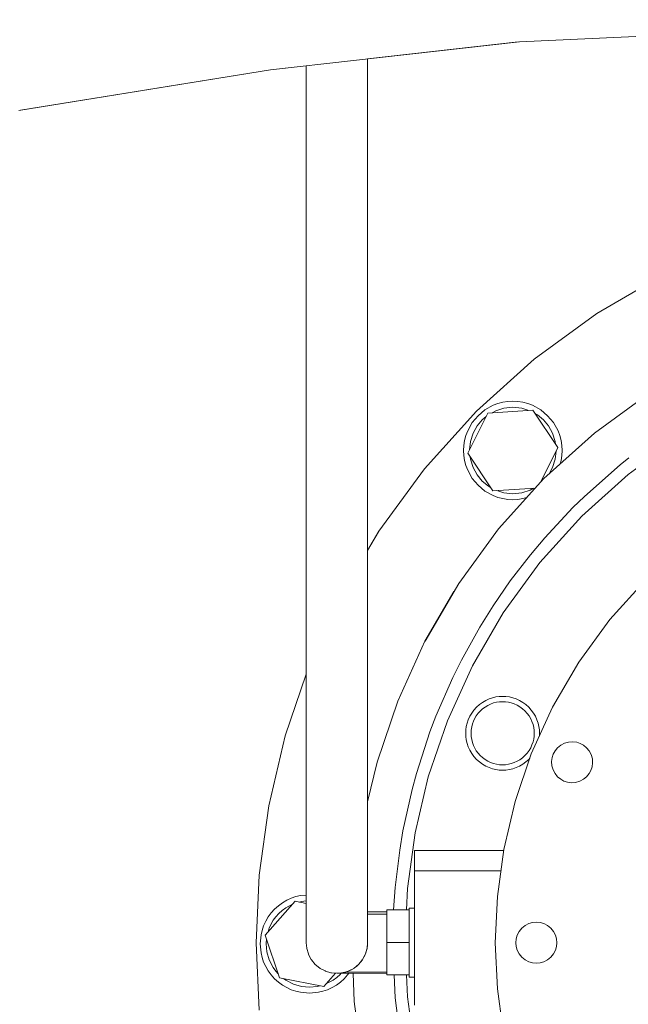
# Model space of a CAD drawing. Header units: millimetres. Extents: x -530 to 575, y -491 to 509.
# Tile 5 of 12: x -241 to -93, y -281 to -41. Entities that reach past the tile are written whole.
import ezdxf

# ---------------------------------------------------------------- set-up
doc = ezdxf.new("R2010")
doc.units = ezdxf.units.MM
doc.header["$MEASUREMENT"] = 0
doc.layers.add('MATERIAL 1', color=251, linetype='Continuous', true_color=0x505050)
doc.layers.add('MATERIAL 2', color=5, linetype='Continuous', true_color=0x0000ff)

msp = doc.modelspace()

# ---------------------------------------------------------------- linework, layer by layer
at = {"layer": 'MATERIAL 1', "color": 251, "linetype": 'Continuous', "lineweight": 0, "true_color": 0x505050}
for p, q in [((0, -41.14), (-119.06, -46.5)), ((-119.06, -46.5), (-179.8, -53.39)), ((-119.41, -46.54), (-156.12, -50.71)), ((-171.07, -52.4), (-179.8, -53.39)), ((-171.07, -85.18), (-171.07, -52.4)), ((-156.12, -50.71), (-156.12, -85.18)), ((-179.8, -53.39), (-241.1, -63.26)), ((-240.72, -63.2), (-179.8, -53.39)), ((-171.07, -126.94), (-171.07, -85.18)), ((-156.12, -85.18), (-156.12, -126.94)), ((-171.07, -160.71), (-171.07, -126.94)), ((-156.12, -126.94), (-156.12, -160.71)), ((-171.07, -174.9), (-171.07, -160.71)), ((-156.12, -160.71), (-156.12, -174.9)), ((-171.07, -187.45), (-171.07, -174.9)), ((-156.12, -174.9), (-156.12, -187.45)), ((-171.07, -198.47), (-171.07, -187.45)), ((-156.12, -187.45), (-156.12, -198.47)), ((-171.07, -208.1), (-171.07, -198.47)), ((-156.12, -198.47), (-156.12, -208.1)), ((-171.07, -216.45), (-171.07, -208.1)), ((-156.12, -208.1), (-156.12, -216.45)), ((-171.07, -223.64), (-171.07, -216.45)), ((-156.12, -216.45), (-156.12, -223.64)), ((-171.07, -229.78), (-171.07, -223.64)), ((-156.12, -223.64), (-156.12, -229.78)), ((-171.07, -234.98), (-171.07, -229.78)), ((-156.12, -229.78), (-156.12, -234.98)), ((-171.07, -239.35), (-171.07, -234.98)), ((-156.12, -234.98), (-156.12, -239.35)), ((-171.07, -243), (-171.07, -239.35)), ((-156.12, -239.35), (-156.12, -243)), ((-171.07, -246.01), (-171.07, -243)), ((-156.12, -243), (-156.12, -246.01)), ((-171.07, -248.51), (-171.07, -246.01)), ((-156.12, -246.01), (-156.12, -248.51)), ((-171.07, -252.34), (-171.07, -248.51)), ((-156.12, -248.51), (-156.12, -252.34)), ((-171.07, -258.22), (-171.07, -252.34)), ((-156.12, -252.34), (-156.12, -258.22)), ((-171.07, -261.13), (-171.07, -258.22)), ((-156.12, -258.22), (-156.12, -261.13)), ((-156.12, -258.66), (-151.46, -258.66)), ((-156.12, -259.19), (-151.46, -259.19)), ((-171.07, -263.66), (-171.07, -261.13)), ((-156.12, -261.13), (-156.12, -263.66)), ((-171.07, -265.46), (-171.07, -263.66)), ((-156.12, -263.66), (-156.12, -265.46)), ((-171.07, -266.14), (-171.07, -265.46)), ((-170.94, -267.5), (-171.07, -266.14)), ((-156.12, -266.14), (-156.24, -267.5)), ((-156.15, -266.86), (-156.12, -266.14)), ((-156.12, -265.46), (-156.12, -266.14)), ((-156.12, -266.14), (-156.12, -266.14)), ((-156.12, -266.14), (-156.12, -266.14)), ((-156.12, -266.14), (-156.12, -266.14)), ((-170.94, -267.5), (-170.94, -267.5)), ((-170.94, -267.5), (-170.94, -267.5)), ((-170.94, -267.5), (-170.92, -267.59)), ((-170.92, -267.59), (-170.92, -267.59)), ((-170.54, -268.89), (-170.92, -267.59)), ((-170.92, -267.59), (-170.92, -267.59)), ((-156.64, -268.89), (-156.26, -267.59)), ((-156.44, -268.3), (-156.64, -268.89)), ((-156.44, -268.3), (-156.27, -267.62)), ((-156.44, -268.3), (-156.44, -268.3)), ((-156.24, -267.5), (-156.26, -267.59)), ((-156.26, -267.59), (-156.26, -267.59)), ((-156.26, -267.59), (-156.26, -267.59)), ((-156.24, -267.5), (-156.15, -266.86)), ((-156.24, -267.5), (-156.24, -267.5)), ((-156.24, -267.5), (-156.24, -267.5)), ((-156.15, -266.86), (-156.15, -266.86)), ((-170.54, -268.89), (-170.56, -268.84)), ((-170.55, -268.88), (-170.54, -268.89)), ((-170.54, -268.89), (-170.54, -268.89)), ((-170.54, -268.89), (-170.54, -268.89)), ((-170.54, -268.89), (-170.54, -268.89)), ((-170.54, -268.89), (-170.5, -269)), ((-170.5, -269), (-170.5, -269)), ((-169.85, -270.23), (-170.5, -269)), ((-170.5, -269), (-170.5, -269)), ((-169.85, -270.23), (-169.85, -270.23)), ((-169.85, -270.23), (-169.85, -270.23)), ((-169.85, -270.23), (-169.85, -270.23)), ((-169.85, -270.23), (-169.81, -270.29)), ((-169.81, -270.29), (-168.88, -271.42)), ((-169.81, -270.29), (-169.81, -270.29)), ((-158.3, -271.42), (-157.37, -270.29)), ((-157.82, -270.89), (-158.3, -271.42)), ((-157.82, -270.89), (-157.42, -270.34)), ((-157.82, -270.89), (-157.82, -270.89)), ((-157.82, -270.89), (-157.82, -270.89)), ((-157.33, -270.23), (-157.37, -270.29)), ((-157.37, -270.29), (-157.37, -270.29)), ((-157.33, -270.23), (-156.68, -269)), ((-157, -269.67), (-157.33, -270.23)), ((-157.33, -270.23), (-157.33, -270.23)), ((-157.33, -270.23), (-157.33, -270.23)), ((-157.33, -270.23), (-157.33, -270.23)), ((-157, -269.67), (-156.74, -269.1)), ((-157, -269.67), (-157, -269.67)), ((-157, -269.67), (-157, -269.67)), ((-156.64, -268.89), (-156.68, -269)), ((-156.68, -269), (-156.68, -269)), ((-156.68, -269), (-156.68, -269)), ((-156.64, -268.89), (-156.64, -268.89)), ((-156.64, -268.89), (-156.64, -268.89)), ((-156.64, -268.89), (-156.64, -268.89)), ((-168.88, -271.42), (-168.88, -271.42)), ((-168.88, -271.42), (-168.88, -271.42)), ((-168.88, -271.42), (-168.88, -271.42)), ((-168.88, -271.42), (-168.88, -271.42)), ((-168.88, -271.42), (-168.88, -271.42)), ((-168.88, -271.42), (-167.75, -272.35)), ((-167.74, -272.35), (-167.74, -272.35)), ((-167.68, -272.4), (-167.74, -272.35)), ((-167.74, -272.35), (-167.74, -272.35)), ((-167.68, -272.4), (-167.68, -272.39)), ((-167.68, -272.4), (-167.68, -272.4)), ((-167.68, -272.4), (-167.68, -272.4)), ((-167.68, -272.4), (-167.68, -272.4)), ((-167.68, -272.4), (-166.45, -273.04)), ((-166.45, -273.04), (-166.45, -273.04)), ((-166.34, -273.09), (-166.45, -273.04)), ((-166.45, -273.04), (-166.45, -273.04)), ((-166.34, -273.09), (-166.34, -273.09)), ((-166.34, -273.09), (-166.34, -273.09)), ((-166.34, -273.09), (-166.34, -273.09)), ((-166.34, -273.09), (-166.33, -273.09)), ((-166.34, -273.09), (-166.34, -273.09)), ((-166.34, -273.09), (-165.05, -273.47)), ((-165.05, -273.47), (-165.05, -273.47)), ((-164.95, -273.49), (-165.05, -273.47)), ((-165.05, -273.47), (-165.05, -273.47)), ((-164.95, -273.49), (-164.95, -273.49)), ((-164.95, -273.49), (-164.95, -273.49)), ((-164.95, -273.49), (-163.59, -273.61)), ((-164.95, -273.49), (-163.59, -273.61)), ((-162.23, -273.49), (-163.59, -273.61)), ((-162.51, -273.53), (-163.59, -273.61)), ((-151.46, -273.61), (-163.59, -273.61)), ((-163.59, -273.61), (-163.59, -273.61)), ((-163.59, -273.61), (-163.59, -273.61)), ((-162.51, -273.53), (-162.23, -273.49)), ((-162.51, -273.53), (-162.51, -273.53)), ((-162.23, -273.49), (-162.13, -273.47)), ((-162.23, -273.49), (-162.23, -273.49)), ((-162.23, -273.49), (-162.23, -273.49)), ((-160.84, -273.09), (-162.13, -273.47)), ((-162.13, -273.47), (-162.13, -273.47)), ((-162.13, -273.47), (-162.13, -273.47)), ((-161.43, -273.29), (-162.04, -273.44)), ((-161.43, -273.29), (-160.84, -273.09)), ((-151.46, -273.22), (-161.43, -273.29)), ((-161.43, -273.29), (-161.43, -273.29)), ((-161.43, -273.29), (-161.43, -273.29)), ((-160.84, -273.09), (-160.73, -273.04)), ((-160.84, -273.09), (-160.84, -273.09)), ((-160.84, -273.09), (-160.84, -273.09)), ((-160.84, -273.09), (-160.84, -273.09)), ((-159.5, -272.4), (-160.73, -273.04)), ((-160.73, -273.04), (-160.73, -273.04)), ((-160.73, -273.04), (-160.73, -273.04)), ((-160.06, -272.73), (-160.63, -272.99)), ((-160.06, -272.73), (-159.5, -272.4)), ((-160.06, -272.73), (-160.06, -272.73)), ((-160.06, -272.73), (-160.06, -272.73)), ((-159.5, -272.4), (-159.44, -272.35)), ((-159.5, -272.4), (-159.5, -272.4)), ((-159.5, -272.4), (-159.5, -272.4)), ((-159.5, -272.4), (-159.5, -272.4)), ((-159.44, -272.35), (-159.44, -272.35)), ((-159.44, -272.35), (-159.44, -272.35)), ((-158.31, -271.42), (-159.43, -272.35)), ((-158.84, -271.91), (-159.38, -272.31)), ((-158.84, -271.91), (-158.31, -271.42)), ((-158.84, -271.91), (-158.84, -271.91)), ((-158.84, -271.91), (-158.84, -271.91)), ((-158.31, -271.42), (-158.31, -271.42)), ((-158.31, -271.42), (-158.31, -271.42)), ((-158.31, -271.42), (-158.3, -271.42)), ((-158.3, -271.42), (-158.3, -271.42))]:
    msp.add_line(p, q, dxfattribs=at)
at = {"layer": 'MATERIAL 2', "color": 5, "linetype": 'Continuous', "lineweight": 0, "true_color": 0x0000ff}
for p, q in [((-100.28, -112.76), (-84.17, -103.36)), ((-115.5, -123.87), (-100.28, -112.76)), ((-129.58, -136.56), (-115.5, -123.87)), ((-123.17, -134.41), (-124.35, -134.72)), ((-121.95, -134.22), (-123.17, -134.41)), ((-120.72, -134.16), (-121.95, -134.22)), ((-119.48, -134.22), (-120.72, -134.16)), ((-118.26, -134.41), (-119.48, -134.22)), ((-117.08, -134.72), (-118.26, -134.41)), ((-100.85, -141.92), (-87.56, -132.23)), ((-142.27, -150.64), (-129.58, -136.56)), ((-127.51, -136.27), (-129.2, -137.67)), ((-125.48, -135.14), (-127.51, -136.27)), ((-126.79, -137.02), (-115.84, -136.33)), ((-124.9, -136.47), (-125.77, -136.95)), ((-124.35, -134.72), (-125.48, -135.14)), ((-122.88, -135.83), (-124.9, -136.47)), ((-120.72, -135.6), (-122.88, -135.83)), ((-118.55, -135.83), (-120.72, -135.6)), ((-116.8, -136.39), (-118.55, -135.83)), ((-115.95, -135.14), (-117.08, -134.72)), ((-113.92, -136.27), (-115.95, -135.14)), ((-115.84, -136.33), (-109.77, -145.46)), ((-112.23, -137.67), (-113.92, -136.27)), ((-131.66, -146.84), (-126.79, -137.02)), ((-129.2, -137.67), (-130.6, -139.35)), ((-128.17, -138.69), (-129.41, -140.18)), ((-127.23, -137.91), (-128.17, -138.69)), ((-114.74, -137.46), (-115.29, -137.16)), ((-113.26, -138.69), (-114.74, -137.46)), ((-112.02, -140.18), (-113.26, -138.69)), ((-110.83, -139.35), (-112.23, -137.67)), ((-131.72, -141.39), (-132.15, -142.51)), ((-130.6, -139.35), (-131.72, -141.39)), ((-129.41, -140.18), (-130.4, -141.96)), ((-111.04, -141.96), (-112.02, -140.18)), ((-109.71, -141.39), (-110.83, -139.35)), ((-109.28, -142.51), (-109.71, -141.39)), ((-132.46, -143.69), (-132.65, -144.91)), ((-132.15, -142.51), (-132.46, -143.69)), ((-131.04, -143.99), (-131.25, -146.01)), ((-130.4, -141.96), (-131.04, -143.99)), ((-113.13, -153), (-100.85, -141.92)), ((-110.39, -143.99), (-111.04, -141.96)), ((-110.33, -144.62), (-110.39, -143.99)), ((-108.97, -143.69), (-109.28, -142.51)), ((-108.78, -144.91), (-108.97, -143.69)), ((-80.44, -143.1), (-92.65, -152.01)), ((-132.65, -144.91), (-132.71, -146.15)), ((-132.71, -146.15), (-132.65, -147.39)), ((-109.77, -145.46), (-113.96, -153.92)), ((-110.39, -148.31), (-110.18, -146.3)), ((-108.72, -146.15), (-108.78, -144.91)), ((-108.78, -147.39), (-108.72, -146.15)), ((-132.65, -147.39), (-132.46, -148.61)), ((-132.46, -148.61), (-132.15, -149.79)), ((-125.59, -155.98), (-131.66, -146.84)), ((-131.1, -147.68), (-131.04, -148.31)), ((-131.04, -148.31), (-130.4, -150.34)), ((-111.04, -150.34), (-110.39, -148.31)), ((-109.19, -149.45), (-108.97, -148.61)), ((-108.97, -148.61), (-108.78, -147.39)), ((-92.41, -147.98), (-94.54, -149.69)), ((-153.38, -165.86), (-142.27, -150.64)), ((-132.15, -149.79), (-131.72, -150.92)), ((-131.72, -150.92), (-130.6, -152.95)), ((-130.4, -150.34), (-129.41, -152.13)), ((-111.88, -151.87), (-111.04, -150.34)), ((-103.28, -157.36), (-94.54, -149.69)), ((-130.6, -152.95), (-129.2, -154.63)), ((-129.41, -152.13), (-128.17, -153.61)), ((-128.17, -153.61), (-126.69, -154.84)), ((-124.22, -165.29), (-113.14, -153)), ((-124.22, -165.29), (-113.14, -153)), ((-113.14, -153), (-113.14, -153)), ((-92.65, -152.01), (-103.94, -162.19)), ((-129.2, -154.63), (-127.51, -156.04)), ((-126.69, -154.84), (-126.14, -155.15)), ((-115.23, -155.32), (-125.59, -155.98)), ((-124.63, -155.92), (-122.88, -156.48)), ((-118.55, -156.48), (-116.53, -155.83)), ((-116.53, -155.83), (-115.66, -155.35)), ((-116.53, -155.83), (-116.34, -155.73)), ((-127.51, -156.04), (-125.48, -157.16)), ((-125.48, -157.16), (-124.35, -157.58)), ((-124.35, -157.58), (-123.17, -157.89)), ((-123.17, -157.89), (-121.95, -158.08)), ((-122.88, -156.48), (-120.72, -156.7)), ((-121.95, -158.08), (-120.72, -158.15)), ((-120.72, -156.7), (-118.55, -156.48)), ((-120.72, -158.15), (-119.48, -158.08)), ((-119.48, -158.08), (-118.26, -157.89)), ((-118.26, -157.89), (-117.33, -157.65)), ((-103.28, -157.36), (-106.07, -160.07)), ((-103.28, -157.36), (-103.28, -157.36)), ((-103.28, -157.36), (-103.28, -157.36)), ((-103.28, -157.36), (-103.28, -157.36)), ((-112.94, -167.42), (-106.07, -160.07)), ((-103.94, -162.19), (-114.12, -173.48)), ((-133.91, -178.57), (-124.22, -165.29)), ((-156.12, -170.55), (-153.38, -165.86)), ((-156.12, -170.55), (-153.43, -165.95)), ((-112.94, -167.42), (-116.45, -171.59)), ((-112.94, -167.42), (-112.94, -167.42)), ((-112.94, -167.42), (-112.94, -167.42)), ((-121.35, -177.97), (-116.45, -171.59)), ((-114.12, -173.48), (-123.04, -185.7)), ((-142.12, -192.65), (-133.92, -178.58)), ((-133.92, -178.58), (-133.92, -178.58)), ((-121.35, -177.97), (-125.55, -184.06)), ((-121.35, -177.97), (-121.35, -177.97)), ((-121.35, -177.97), (-121.35, -177.97)), ((-97.04, -187.35), (-88.39, -177.75)), ((-142.13, -192.65), (-135.06, -180.55)), ((-128.78, -189.23), (-125.55, -184.06)), ((-123.04, -185.7), (-130.58, -198.62)), ((-128.78, -189.23), (-133.24, -197.25)), ((-128.78, -189.23), (-128.78, -189.23)), ((-128.78, -189.23), (-128.78, -189.23)), ((-128.78, -189.23), (-128.78, -189.23)), ((-128.78, -189.23), (-128.78, -189.23)), ((-104.62, -197.74), (-97.04, -187.35)), ((-148.77, -207.24), (-142.13, -192.65)), ((-142.12, -192.65), (-142.03, -192.49)), ((-142.12, -192.65), (-142.12, -192.65)), ((-130.58, -198.62), (-136.68, -212.03)), ((-135.37, -201.52), (-133.24, -197.25)), ((-111.04, -208.73), (-104.62, -197.74)), ((-176.18, -215.72), (-171.07, -200.69)), ((-135.37, -201.52), (-139.46, -210.93)), ((-135.37, -201.52), (-135.37, -201.52)), ((-135.37, -201.52), (-135.37, -201.52)), ((-135.37, -201.52), (-135.37, -201.52)), ((-135.37, -201.52), (-135.37, -201.52)), ((-124.84, -206.24), (-125.68, -206.44)), ((-124.01, -206.13), (-124.84, -206.24)), ((-123.21, -206.09), (-124.01, -206.13)), ((-122.4, -206.13), (-123.21, -206.09)), ((-121.57, -206.24), (-122.4, -206.13)), ((-120.73, -206.44), (-121.57, -206.24)), ((-153.82, -222.11), (-148.77, -207.24)), ((-129.57, -208.73), (-130.19, -209.42)), ((-128.88, -208.1), (-129.57, -208.73)), ((-128.13, -207.56), (-128.88, -208.1)), ((-127.34, -207.1), (-128.13, -207.56)), ((-127.49, -208.69), (-128.11, -209.16)), ((-126.83, -208.3), (-127.49, -208.69)), ((-126.52, -206.72), (-127.34, -207.1)), ((-126.13, -207.97), (-126.83, -208.3)), ((-125.68, -206.44), (-126.52, -206.72)), ((-125.41, -207.71), (-126.13, -207.97)), ((-124.67, -207.53), (-125.41, -207.71)), ((-123.93, -207.43), (-124.67, -207.53)), ((-123.21, -207.39), (-123.93, -207.43)), ((-122.51, -207.42), (-123.21, -207.39)), ((-121.8, -207.52), (-122.51, -207.42)), ((-121.09, -207.69), (-121.8, -207.52)), ((-120.37, -207.93), (-121.09, -207.69)), ((-119.89, -206.72), (-120.73, -206.44)), ((-119.67, -208.25), (-120.37, -207.93)), ((-119.07, -207.1), (-119.89, -206.72)), ((-118.99, -208.65), (-119.67, -208.25)), ((-118.28, -207.56), (-119.07, -207.1)), ((-118.35, -209.11), (-118.99, -208.65)), ((-117.53, -208.1), (-118.28, -207.56)), ((-116.84, -208.73), (-117.53, -208.1)), ((-116.22, -209.42), (-116.84, -208.73)), ((-116.22, -220.13), (-111.04, -208.73)), ((-140.93, -214.77), (-139.46, -210.93)), ((-131.2, -210.96), (-131.57, -211.78)), ((-130.74, -210.17), (-131.2, -210.96)), ((-130.19, -209.42), (-130.74, -210.17)), ((-129.62, -210.83), (-129.99, -211.45)), ((-129.18, -210.23), (-129.62, -210.83)), ((-128.68, -209.67), (-129.18, -210.23)), ((-128.11, -209.16), (-128.68, -209.67)), ((-117.76, -209.65), (-118.35, -209.11)), ((-117.23, -210.24), (-117.76, -209.65)), ((-116.76, -210.88), (-117.23, -210.24)), ((-116.37, -211.55), (-116.76, -210.88)), ((-115.67, -210.17), (-116.22, -209.42)), ((-115.21, -210.96), (-115.67, -210.17)), ((-114.84, -211.78), (-115.21, -210.96)), ((-136.68, -212.03), (-141.33, -225.69)), ((-132.06, -213.45), (-132.17, -214.28)), ((-131.86, -212.61), (-132.06, -213.45)), ((-131.57, -211.78), (-131.86, -212.61)), ((-130.75, -213.56), (-130.87, -214.32)), ((-130.56, -212.82), (-130.75, -213.56)), ((-130.31, -212.12), (-130.56, -212.82)), ((-129.99, -211.45), (-130.31, -212.12)), ((-116.05, -212.26), (-116.37, -211.55)), ((-115.8, -212.97), (-116.05, -212.26)), ((-115.63, -213.69), (-115.8, -212.97)), ((-114.55, -212.61), (-114.84, -211.78)), ((-114.36, -213.45), (-114.55, -212.61)), ((-114.24, -214.28), (-114.36, -213.45)), ((-180.19, -232.79), (-176.18, -215.72)), ((-140.93, -214.77), (-144.21, -224.86)), ((-140.93, -214.77), (-140.93, -214.77)), ((-140.93, -214.77), (-140.93, -214.77)), ((-140.93, -214.77), (-140.93, -214.77)), ((-140.93, -214.77), (-140.93, -214.77)), ((-132.17, -214.28), (-132.21, -215.09)), ((-132.21, -215.09), (-132.17, -215.9)), ((-132.17, -215.9), (-132.06, -216.73)), ((-130.87, -214.32), (-130.91, -215.09)), ((-130.91, -215.09), (-130.87, -215.86)), ((-130.87, -215.86), (-130.75, -216.62)), ((-115.54, -214.4), (-115.63, -213.69)), ((-115.63, -216.49), (-115.54, -215.78)), ((-115.51, -215.09), (-115.54, -214.4)), ((-115.54, -215.78), (-115.51, -215.09)), ((-114.21, -215.09), (-114.24, -214.28)), ((-114.24, -215.76), (-114.21, -215.09)), ((-132.06, -216.73), (-131.86, -217.57)), ((-131.86, -217.57), (-131.57, -218.4)), ((-131.57, -218.4), (-131.2, -219.22)), ((-130.75, -216.62), (-130.56, -217.36)), ((-130.56, -217.36), (-130.31, -218.07)), ((-130.31, -218.07), (-129.99, -218.73)), ((-116.37, -218.63), (-116.05, -217.92)), ((-116.05, -217.92), (-115.8, -217.21)), ((-115.8, -217.21), (-115.63, -216.49)), ((-109.02, -217.97), (-109.8, -218.61)), ((-108.11, -217.5), (-109.02, -217.97)), ((-107.12, -217.22), (-108.11, -217.5)), ((-106.11, -217.15), (-107.12, -217.22)), ((-105.15, -217.27), (-106.11, -217.15)), ((-104.28, -217.56), (-105.15, -217.27)), ((-103.48, -217.99), (-104.28, -217.56)), ((-102.73, -218.61), (-103.48, -217.99)), ((-131.2, -219.22), (-130.74, -220.02)), ((-130.74, -220.02), (-130.19, -220.76)), ((-130.19, -220.76), (-129.57, -221.45)), ((-129.99, -218.73), (-129.62, -219.35)), ((-129.62, -219.35), (-129.18, -219.95)), ((-129.18, -219.95), (-128.68, -220.51)), ((-128.68, -220.51), (-128.11, -221.03)), ((-120.17, -231.74), (-116.22, -220.13)), ((-118.35, -221.07), (-117.76, -220.54)), ((-117.76, -220.54), (-117.23, -219.94)), ((-117.23, -219.94), (-116.76, -219.3)), ((-116.76, -219.3), (-116.37, -218.63)), ((-110.86, -220.16), (-111.14, -221.03)), ((-110.42, -219.36), (-110.86, -220.16)), ((-109.8, -218.61), (-110.42, -219.36)), ((-102.1, -219.39), (-102.73, -218.61)), ((-101.62, -220.3), (-102.1, -219.39)), ((-101.34, -221.3), (-101.62, -220.3)), ((-156.12, -231.83), (-153.82, -222.11)), ((-129.57, -221.45), (-128.88, -222.08)), ((-128.88, -222.08), (-128.13, -222.62)), ((-128.13, -222.62), (-127.34, -223.09)), ((-128.11, -221.03), (-127.49, -221.49)), ((-127.49, -221.49), (-126.83, -221.88)), ((-127.34, -223.09), (-126.52, -223.46)), ((-126.83, -221.88), (-126.13, -222.21)), ((-126.13, -222.21), (-125.41, -222.47)), ((-125.41, -222.47), (-124.67, -222.65)), ((-124.67, -222.65), (-123.93, -222.76)), ((-123.93, -222.76), (-123.21, -222.79)), ((-123.21, -222.79), (-122.51, -222.76)), ((-122.51, -222.76), (-121.8, -222.66)), ((-121.8, -222.66), (-121.09, -222.49)), ((-121.09, -222.49), (-120.37, -222.25)), ((-120.37, -222.25), (-119.67, -221.93)), ((-119.89, -223.46), (-119.07, -223.09)), ((-119.67, -221.93), (-118.99, -221.54)), ((-119.07, -223.09), (-118.28, -222.62)), ((-118.99, -221.54), (-118.35, -221.07)), ((-118.28, -222.62), (-117.53, -222.08)), ((-117.53, -222.08), (-116.84, -221.45)), ((-116.84, -221.45), (-116.57, -221.16)), ((-111.14, -221.03), (-111.27, -221.99)), ((-111.27, -221.99), (-111.2, -222.99)), ((-111.2, -222.99), (-110.92, -223.99)), ((-101.4, -223.26), (-101.27, -222.3)), ((-101.27, -222.3), (-101.34, -221.3)), ((-145.29, -228.83), (-144.21, -224.86)), ((-126.52, -223.46), (-125.68, -223.74)), ((-125.68, -223.74), (-124.84, -223.94)), ((-124.84, -223.94), (-124.01, -224.05)), ((-124.01, -224.05), (-123.21, -224.09)), ((-123.21, -224.09), (-122.4, -224.05)), ((-122.4, -224.05), (-121.57, -223.94)), ((-121.57, -223.94), (-120.73, -223.74)), ((-120.73, -223.74), (-119.89, -223.46)), ((-110.92, -223.99), (-110.44, -224.9)), ((-110.44, -224.9), (-109.8, -225.68)), ((-102.73, -225.68), (-102.12, -224.93)), ((-102.12, -224.93), (-101.68, -224.13)), ((-101.68, -224.13), (-101.4, -223.26)), ((-141.33, -225.69), (-144.55, -239.39)), ((-109.8, -225.68), (-109.06, -226.3)), ((-109.06, -226.3), (-108.25, -226.73)), ((-108.25, -226.73), (-107.39, -227.02)), ((-107.39, -227.02), (-106.43, -227.14)), ((-106.43, -227.14), (-105.42, -227.07)), ((-105.42, -227.07), (-104.43, -226.79)), ((-104.43, -226.79), (-103.51, -226.32)), ((-103.51, -226.32), (-102.73, -225.68)), ((-145.29, -228.83), (-147.51, -238.84)), ((-145.29, -228.83), (-145.29, -228.83)), ((-145.29, -228.83), (-145.29, -228.83)), ((-145.29, -228.83), (-145.29, -228.83)), ((-145.29, -228.83), (-145.29, -228.83)), ((-182.51, -249.67), (-180.19, -232.79)), ((-122.91, -243.39), (-120.17, -231.74)), ((-148.29, -243.56), (-147.51, -238.84)), ((-144.55, -239.39), (-146.41, -252.93)), ((-148.29, -243.56), (-149.42, -252.66)), ((-148.29, -243.56), (-148.29, -243.56)), ((-148.29, -243.56), (-148.29, -243.56)), ((-148.29, -243.56), (-148.29, -243.56)), ((-148.29, -243.56), (-148.29, -243.56)), ((-122.95, -243.64), (-144.69, -243.64)), ((-144.69, -243.64), (-144.69, -244.55)), ((-144.69, -244.55), (-144.69, -245.48)), ((-124.49, -254.91), (-122.91, -243.39)), ((-144.69, -245.48), (-144.69, -246.37)), ((-144.69, -246.37), (-144.69, -247.17)), ((-144.69, -247.17), (-144.69, -247.82)), ((-144.69, -247.82), (-144.69, -248.29)), ((-144.69, -248.29), (-144.69, -248.56)), ((-144.69, -248.56), (-144.69, -248.64)), ((-123.63, -248.64), (-144.69, -248.64)), ((-144.69, -248.64), (-144.69, -248.67)), ((-144.69, -248.67), (-144.69, -248.78)), ((-144.69, -248.78), (-144.69, -248.96)), ((-144.69, -248.96), (-144.69, -249.23)), ((-144.69, -249.23), (-144.69, -249.55)), ((-144.69, -249.55), (-144.69, -249.9)), ((-183.25, -266.14), (-182.51, -249.67)), ((-144.69, -249.9), (-144.69, -250.28)), ((-144.69, -250.28), (-144.69, -250.64)), ((-144.69, -250.64), (-144.69, -250.92)), ((-144.69, -250.92), (-144.69, -266.14)), ((-149.78, -258.17), (-149.42, -252.66)), ((-146.41, -252.93), (-146.64, -258.17)), ((-181.05, -264.28), (-173.79, -256.05)), ((-176.86, -256.4), (-177.86, -257.13)), ((-175.8, -255.79), (-176.86, -256.4)), ((-174.43, -256.77), (-176.07, -257.62)), ((-174.71, -255.29), (-175.8, -255.79)), ((-173.59, -254.91), (-174.71, -255.29)), ((-173.79, -256.05), (-171.07, -256.6)), ((-172.48, -254.65), (-173.59, -254.91)), ((-172.21, -256.07), (-172.82, -256.25)), ((-171.07, -254.52), (-172.48, -254.65)), ((-171.07, -255.97), (-172.21, -256.07)), ((-125, -266.14), (-124.49, -254.91)), ((-179.61, -258.88), (-180.33, -259.88)), ((-178.78, -257.96), (-179.61, -258.88)), ((-177.86, -257.13), (-178.78, -257.96)), ((-177.75, -258.99), (-178.48, -259.8)), ((-176.94, -258.26), (-177.75, -258.99)), ((-176.07, -257.62), (-176.94, -258.26)), ((-146, -258.17), (-151.46, -258.17)), ((-151.46, -258.17), (-151.46, -266.08)), ((-146, -257.77), (-146, -257.73)), ((-144.69, -257.73), (-146, -257.73)), ((-146, -257.88), (-146, -257.77)), ((-146, -258.06), (-146, -257.88)), ((-146, -258.17), (-146, -258.06)), ((-146, -266.08), (-146, -258.17)), ((-180.95, -260.93), (-181.45, -262.03)), ((-180.33, -259.88), (-180.95, -260.93)), ((-179.12, -260.67), (-180.1, -262.56)), ((-178.48, -259.8), (-179.12, -260.67)), ((-116.84, -261.49), (-117.74, -261.95)), ((-115.91, -261.22), (-116.84, -261.49)), ((-115, -261.14), (-115.91, -261.22)), ((-114.09, -261.22), (-115, -261.14)), ((-113.16, -261.49), (-114.09, -261.22)), ((-112.26, -261.95), (-113.16, -261.49)), ((-181.83, -263.14), (-182.09, -264.26)), ((-181.45, -262.03), (-181.83, -263.14)), ((-180.1, -262.56), (-180.38, -263.51)), ((-119.18, -263.4), (-119.65, -264.3)), ((-118.54, -262.6), (-119.18, -263.4)), ((-117.74, -261.95), (-118.54, -262.6)), ((-111.46, -262.6), (-112.26, -261.95)), ((-110.82, -263.4), (-111.46, -262.6)), ((-110.35, -264.3), (-110.82, -263.4)), ((-182.51, -282.6), (-183.25, -266.14)), ((-182.09, -264.26), (-182.29, -266.44)), ((-177.55, -274.67), (-181.05, -264.28)), ((-180.73, -265.22), (-180.84, -266.44)), ((-146, -266.08), (-151.46, -266.08)), ((-151.46, -266.08), (-151.46, -273.99)), ((-146, -273.99), (-146, -266.08)), ((-144.69, -266.14), (-144.69, -281.36)), ((-124.49, -277.37), (-125, -266.14)), ((-119.92, -265.23), (-120, -266.14)), ((-120, -266.14), (-119.92, -267.05)), ((-119.65, -264.3), (-119.92, -265.23)), ((-110.08, -265.23), (-110.35, -264.3)), ((-110, -266.14), (-110.08, -265.23)), ((-110.08, -267.05), (-110, -266.14)), ((-182.29, -266.44), (-182.09, -268.63)), ((-182.09, -268.63), (-181.83, -269.74)), ((-180.84, -266.44), (-180.67, -268.36)), ((-180.67, -268.36), (-180.1, -270.33)), ((-119.92, -267.05), (-119.65, -267.98)), ((-119.65, -267.98), (-119.18, -268.87)), ((-110.82, -268.87), (-110.35, -267.98)), ((-110.35, -267.98), (-110.08, -267.05)), ((-181.83, -269.74), (-181.45, -270.86)), ((-181.45, -270.86), (-180.95, -271.95)), ((-180.1, -270.33), (-179.12, -272.22)), ((-119.18, -268.87), (-118.54, -269.67)), ((-118.54, -269.67), (-117.74, -270.32)), ((-117.74, -270.32), (-116.84, -270.79)), ((-116.84, -270.79), (-115.91, -271.06)), ((-115.91, -271.06), (-115, -271.14)), ((-115, -271.14), (-114.09, -271.06)), ((-114.09, -271.06), (-113.16, -270.79)), ((-113.16, -270.79), (-112.26, -270.32)), ((-112.26, -270.32), (-111.46, -269.67)), ((-111.46, -269.67), (-110.82, -268.87)), ((-180.95, -271.95), (-180.33, -273.01)), ((-180.33, -273.01), (-179.61, -274.01)), ((-179.12, -272.22), (-178.48, -273.09)), ((-178.48, -273.09), (-177.84, -273.81)), ((-163.92, -273.58), (-166.79, -276.84)), ((-162.84, -273.9), (-162.58, -273.61)), ((-160.98, -274.01), (-160.69, -273.61)), ((-159.37, -280.52), (-159.67, -273.61)), ((-179.61, -274.01), (-178.78, -274.93)), ((-178.78, -274.93), (-177.86, -275.76)), ((-177.86, -275.76), (-176.86, -276.48)), ((-166.79, -276.84), (-177.55, -274.67)), ((-176.63, -274.86), (-176.07, -275.27)), ((-176.07, -275.27), (-174.18, -276.25)), ((-166.16, -276.12), (-164.52, -275.27)), ((-164.52, -275.27), (-163.65, -274.63)), ((-163.73, -276.48), (-162.73, -275.76)), ((-163.65, -274.63), (-162.84, -273.9)), ((-162.73, -275.76), (-161.81, -274.93)), ((-161.81, -274.93), (-160.98, -274.01)), ((-151.46, -273.99), (-146, -273.99)), ((-149.42, -279.62), (-149.66, -273.99)), ((-146.65, -273.99), (-146.41, -279.35)), ((-146, -274.22), (-146, -273.99)), ((-146, -274.4), (-146, -274.22)), ((-146, -274.51), (-146, -274.4)), ((-146, -274.54), (-146, -274.51)), ((-146, -274.54), (-144.69, -274.54)), ((-176.86, -276.48), (-175.8, -277.1)), ((-175.8, -277.1), (-174.71, -277.6)), ((-174.71, -277.6), (-173.59, -277.98)), ((-174.18, -276.25), (-172.21, -276.82)), ((-173.59, -277.98), (-172.48, -278.24)), ((-172.48, -278.24), (-170.29, -278.44)), ((-172.21, -276.82), (-170.29, -276.99)), ((-170.29, -276.99), (-168.37, -276.82)), ((-170.29, -278.44), (-168.11, -278.24)), ((-168.37, -276.82), (-167.77, -276.64)), ((-168.11, -278.24), (-166.99, -277.98)), ((-166.99, -277.98), (-165.88, -277.6)), ((-165.88, -277.6), (-164.78, -277.1)), ((-164.78, -277.1), (-163.73, -276.48)), ((-122.91, -288.88), (-124.49, -277.37)), ((-157.34, -295.25), (-159.37, -280.52)), ((-147.51, -293.44), (-149.42, -279.62)), ((-146.41, -279.35), (-144.55, -292.89))]:
    msp.add_line(p, q, dxfattribs=at)

doc.saveas('drawing.dxf')
